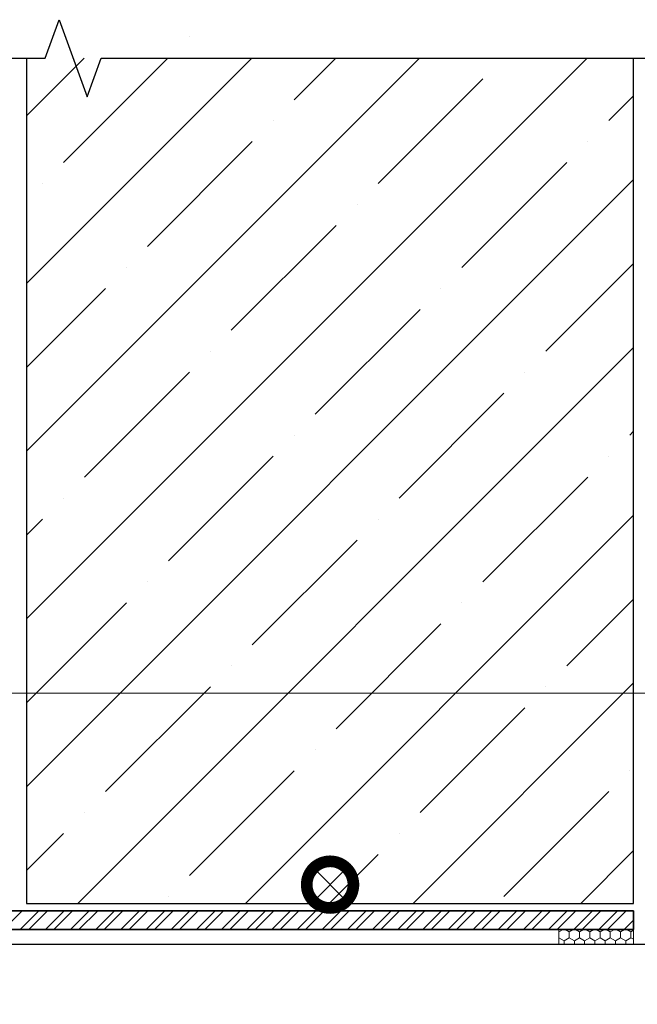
# Model space of a CAD drawing. Header units: millimetres. Extents: x 376598 to 1249954, y -318491 to -22134.
# Tile 71 of 256: x 513239 to 516546, y -152817 to -147546. Entities that reach past the tile are written whole.
import ezdxf

# ---------------------------------------------------------------- set-up
doc = ezdxf.new("R2010")
doc.units = ezdxf.units.MM
doc.layers.add('TN-АННОТАЦИИ', color=7, linetype='Continuous', lineweight=20, true_color=0x000000)
doc.layers.add('Штрих Пена Монтажная', color=7, linetype='Continuous', lineweight=15, true_color=0xff7c1c)
for name, color, linetype, lineweight in [('TN-БЕТОН', 251, 'Continuous', 30), ('TN-ГЕРМЕТИК', 20, 'Continuous', 30), ('TN-МЕТАЛЛ КОНСТРУКЦИИ', 162, 'Continuous', 35)]:
    doc.layers.add(name, color=color, linetype=linetype, lineweight=lineweight)

# ---------------------------------------------------------------- blocks, each defined once
blk = doc.blocks.new('_DotSmall')
at = {"color": 0, "linetype": 'ByBlock', "const_width": 0.5}
blk.add_lwpolyline([(-0.0625, 0, 1), (0.0625, 0, 1)], format="xyb", close=True, dxfattribs=at)

msp = doc.modelspace()

# ---------------------------------------------------------------- linework, layer by layer
at = {"linetype": 'Continuous'}
msp.add_lwpolyline([(506945.1, -147751.9), (510185.4, -147751.9), (510185.4, -147751.9), (510260.4, -147545.9), (510410.4, -147958), (510485.4, -147751.9), (510485.4, -147751.9), (513375.8, -147751.9), (513450.8, -147545.9), (513600.8, -147958), (513675.8, -147751.9), (516916.2, -147751.9)], dxfattribs=at)
at = {"lineweight": 30, "ltscale": 3}
msp.add_lwpolyline([(517882.4, -152496.3), (506892.1, -152496.3)], dxfattribs=at)
at = {"layer": 'TN-АННОТАЦИИ'}
msp.add_line((513052, -151151.3), (517072.3, -151151.3), dxfattribs=at)
at = {"layer": 'TN-БЕТОН', "linetype": 'Continuous', "lineweight": 9}
for p, q in [((514148, -147637.2), (514148, -147637.2)), ((513276.2, -148060), (513584.2, -147751.9)), ((513276.2, -148958), (514482.3, -147751.9)), ((513276.2, -149856.1), (515380.3, -147751.9)), ((513276.2, -150754.1), (516278.3, -147751.9)), ((513474.4, -148310.7), (514033.3, -147751.9)), ((514709.2, -147974), (514931.3, -147751.9)), ((515158.2, -148423), (515719.5, -147861.7)), ((516393, -148086.2), (516526.2, -147953.1)), ((514597, -148086.2), (514597, -148086.2)), ((513923.5, -148759.8), (514484.7, -148198.5)), ((516280.8, -148198.5), (516280.8, -148198.5)), ((515607.3, -148872), (516168.5, -148310.7)), ((513276.2, -151652.1), (516526.2, -148402.1)), ((513362.2, -148423), (513362.2, -148423)), ((515046, -148535.3), (515046, -148535.3)), ((514372.5, -149208.8), (514933.7, -148647.5)), ((516056.3, -149321), (516526.2, -148851.1)), ((513811.2, -148872), (513811.2, -148872)), ((513276.2, -149407.1), (513698.9, -148984.3)), ((515495, -148984.3), (515495, -148984.3)), ((514821.5, -149657.8), (515382.7, -149096.5)), ((513550, -152276.3), (516526.2, -149300.1)), ((514260.2, -149321), (514260.2, -149321)), ((513586.7, -149994.5), (514148, -149433.3)), ((515944, -149433.3), (515944, -149433.3)), ((515270.5, -150106.8), (515831.8, -149545.5)), ((514709.2, -149770), (514709.2, -149770)), ((516505.3, -149770), (516526.2, -149749.2)), ((514035.7, -150443.6), (514597, -149882.3)), ((516393, -149882.3), (516393, -149882.3)), ((515719.5, -150555.8), (516280.8, -149994.5)), ((513474.4, -150106.8), (513474.4, -150106.8)), ((513276.2, -150305.1), (513362.2, -150219.1)), ((514448.1, -152276.3), (516526.2, -150198.2)), ((515158.2, -150219.1), (515158.2, -150219.1)), ((514484.7, -150892.6), (515046, -150331.3)), ((513923.5, -150555.8), (513923.5, -150555.8)), ((513276.2, -151203.1), (513811.2, -150668.1)), ((515607.3, -150668.1), (515607.3, -150668.1)), ((516168.5, -151004.8), (516526.2, -150647.2)), ((514933.7, -151341.6), (515495, -150780.3)), ((514372.5, -151004.8), (514372.5, -151004.8)), ((513698.9, -151678.3), (514260.2, -151117.1)), ((515346.1, -152276.3), (516526.2, -151096.2)), ((516056.3, -151117.1), (516056.3, -151117.1)), ((515382.7, -151790.6), (515944, -151229.3)), ((514821.5, -151453.8), (514821.5, -151453.8)), ((514148, -152127.4), (514709.2, -151566.1)), ((516505.3, -151566.1), (516505.3, -151566.1)), ((515831.8, -152239.6), (516393, -151678.3)), ((513586.7, -151790.6), (513586.7, -151790.6)), ((513276.2, -152101.1), (513474.4, -151902.8)), ((515270.5, -151902.8), (515270.5, -151902.8)), ((516244.1, -152276.3), (516526.2, -151994.2)), ((514897.1, -152276.3), (515158.2, -152015.1)), ((514035.7, -152239.6), (514035.7, -152239.6))]:
    msp.add_line(p, q, dxfattribs=at)
at = {"layer": 'TN-БЕТОН'}
for p, q in [((513276.2, -147751.9), (513276.2, -152276.3)), ((516526.2, -152276.3), (516526.2, -147751.9)), ((513276.2, -152276.3), (516526.2, -152276.3))]:
    msp.add_line(p, q, dxfattribs=at)
at = {"layer": 'TN-ГЕРМЕТИК'}
for p, q in [((514801.2, -152076.3), (515001.2, -152276.3)), ((514801.2, -152276.3), (515001.2, -152076.3)), ((515001.2, -152076.3), (514801.2, -152076.3)), ((514801.2, -152076.3), (514801.2, -152276.3)), ((515001.2, -152276.3), (515001.2, -152076.3)), ((514801.2, -152276.3), (515001.2, -152276.3))]:
    msp.add_line(p, q, dxfattribs=at)
at = {"layer": 'TN-МЕТАЛЛ КОНСТРУКЦИИ'}
for p, q in [((516526.2, -152316.3), (508021.9, -152316.3)), ((516526.2, -152416.3), (516526.2, -152316.3)), ((508021.9, -152416.3), (516526.2, -152416.3))]:
    msp.add_line(p, q, dxfattribs=at)
at = {"layer": 'TN-МЕТАЛЛ КОНСТРУКЦИИ', "linetype": 'Continuous', "lineweight": 20, "transparency": 33554687}
for p, q in [((513152.8, -152416.3), (513252.8, -152316.3)), ((513242.6, -152416.3), (513342.6, -152316.3)), ((513287.5, -152416.3), (513387.5, -152316.3)), ((513377.3, -152416.3), (513477.3, -152316.3)), ((513422.2, -152416.3), (513522.2, -152316.3)), ((513512, -152416.3), (513612, -152316.3)), ((513556.9, -152416.3), (513656.9, -152316.3)), ((513646.7, -152416.3), (513746.7, -152316.3)), ((513691.6, -152416.3), (513791.6, -152316.3)), ((513781.4, -152416.3), (513881.4, -152316.3)), ((513826.3, -152416.3), (513926.3, -152316.3)), ((513916.1, -152416.3), (514016.1, -152316.3)), ((513961, -152416.3), (514061, -152316.3)), ((514050.8, -152416.3), (514150.8, -152316.3)), ((514095.7, -152416.3), (514195.7, -152316.3)), ((514185.5, -152416.3), (514285.5, -152316.3)), ((514230.4, -152416.3), (514330.4, -152316.3)), ((514320.2, -152416.3), (514420.2, -152316.3)), ((514365.1, -152416.3), (514465.1, -152316.3)), ((514454.9, -152416.3), (514554.9, -152316.3)), ((514499.8, -152416.3), (514599.8, -152316.3)), ((514589.6, -152416.3), (514689.6, -152316.3)), ((514634.5, -152416.3), (514734.5, -152316.3)), ((514724.3, -152416.3), (514824.3, -152316.3)), ((514769.2, -152416.3), (514869.2, -152316.3)), ((514859, -152416.3), (514959, -152316.3)), ((514903.9, -152416.3), (515003.9, -152316.3)), ((514993.7, -152416.3), (515093.7, -152316.3)), ((515038.6, -152416.3), (515138.6, -152316.3)), ((515128.4, -152416.3), (515228.4, -152316.3)), ((515173.3, -152416.3), (515273.3, -152316.3)), ((515263.1, -152416.3), (515363.1, -152316.3)), ((515308, -152416.3), (515408, -152316.3)), ((515397.8, -152416.3), (515497.8, -152316.3)), ((515442.8, -152416.3), (515542.8, -152316.3)), ((515532.6, -152416.3), (515632.6, -152316.3)), ((515577.5, -152416.3), (515677.5, -152316.3)), ((515667.3, -152416.3), (515767.3, -152316.3)), ((515712.2, -152416.3), (515812.2, -152316.3)), ((515802, -152416.3), (515902, -152316.3)), ((515846.9, -152416.3), (515946.9, -152316.3)), ((515936.7, -152416.3), (516036.7, -152316.3)), ((515981.6, -152416.3), (516081.6, -152316.3)), ((516071.4, -152416.3), (516171.4, -152316.3)), ((516116.3, -152416.3), (516216.3, -152316.3)), ((516206.1, -152416.3), (516306.1, -152316.3)), ((516251, -152416.3), (516351, -152316.3)), ((516340.8, -152416.3), (516440.8, -152316.3)), ((516385.7, -152416.3), (516485.7, -152316.3)), ((516475.5, -152416.3), (516526.2, -152365.6)), ((516520.4, -152416.3), (516526.2, -152410.5))]:
    msp.add_line(p, q, dxfattribs=at)
at = {"layer": 'Штрих Пена Монтажная'}
for p, q in [((516526.2, -152416.3), (516126.2, -152416.3)), ((516126.2, -152416.3), (516126.2, -152496.3)), ((516526.2, -152496.3), (516526.2, -152416.3)), ((516126.2, -152496.3), (516526.2, -152496.3))]:
    msp.add_line(p, q, dxfattribs=at)
at = {"layer": 'Штрих Пена Монтажная', "linetype": 'Continuous'}
for p, q in [((516126.6, -152428.8), (516126.2, -152428.5)), ((516148.3, -152416.3), (516126.6, -152428.8)), ((516126.6, -152460.5), (516126.6, -152428.8)), ((516181.6, -152428.8), (516160, -152416.3)), ((516203.3, -152416.3), (516181.6, -152428.8)), ((516181.6, -152460.5), (516181.6, -152428.8)), ((516236.6, -152428.8), (516215, -152416.3)), ((516258.3, -152416.3), (516236.6, -152428.8)), ((516236.6, -152460.5), (516236.6, -152428.8)), ((516291.6, -152428.8), (516270, -152416.3)), ((516313.2, -152416.3), (516291.6, -152428.8)), ((516291.6, -152460.5), (516291.6, -152428.8)), ((516346.6, -152428.8), (516325, -152416.3)), ((516368.2, -152416.3), (516346.6, -152428.8)), ((516346.6, -152460.5), (516346.6, -152428.8)), ((516401.6, -152428.8), (516379.9, -152416.3)), ((516423.2, -152416.3), (516401.6, -152428.8)), ((516401.6, -152460.5), (516401.6, -152428.8)), ((516456.6, -152428.8), (516434.9, -152416.3)), ((516478.2, -152416.3), (516456.6, -152428.8)), ((516456.6, -152460.5), (516456.6, -152428.8)), ((516511.6, -152428.8), (516489.9, -152416.3)), ((516526.2, -152420.4), (516511.6, -152428.8)), ((516511.6, -152460.5), (516511.6, -152428.8)), ((516126.6, -152460.5), (516126.2, -152460.8)), ((516154.1, -152476.4), (516126.6, -152460.5)), ((516181.6, -152460.5), (516154.1, -152476.4)), ((516154.1, -152496.3), (516154.1, -152476.4)), ((516209.1, -152476.4), (516181.6, -152460.5)), ((516236.6, -152460.5), (516209.1, -152476.4)), ((516209.1, -152496.3), (516209.1, -152476.4)), ((516264.1, -152476.4), (516236.6, -152460.5)), ((516291.6, -152460.5), (516264.1, -152476.4)), ((516264.1, -152496.3), (516264.1, -152476.4)), ((516319.1, -152476.4), (516291.6, -152460.5)), ((516346.6, -152460.5), (516319.1, -152476.4)), ((516319.1, -152496.3), (516319.1, -152476.4)), ((516374.1, -152476.4), (516346.6, -152460.5)), ((516401.6, -152460.5), (516374.1, -152476.4)), ((516374.1, -152496.3), (516374.1, -152476.4)), ((516429.1, -152476.4), (516401.6, -152460.5)), ((516456.6, -152460.5), (516429.1, -152476.4)), ((516429.1, -152496.3), (516429.1, -152476.4)), ((516484.1, -152476.4), (516456.6, -152460.5)), ((516511.6, -152460.5), (516484.1, -152476.4)), ((516484.1, -152496.3), (516484.1, -152476.4)), ((516526.2, -152468.9), (516511.6, -152460.5))]:
    msp.add_line(p, q, dxfattribs=at)

# ---------------------------------------------------------------- block references
at = {"layer": 'TN-АННОТАЦИИ', "xscale": 500, "yscale": 500, "zscale": 500, "rotation": 180}
msp.add_blockref('_DotSmall', (514901.2, -152176.3), dxfattribs=at)

doc.saveas('drawing.dxf')
